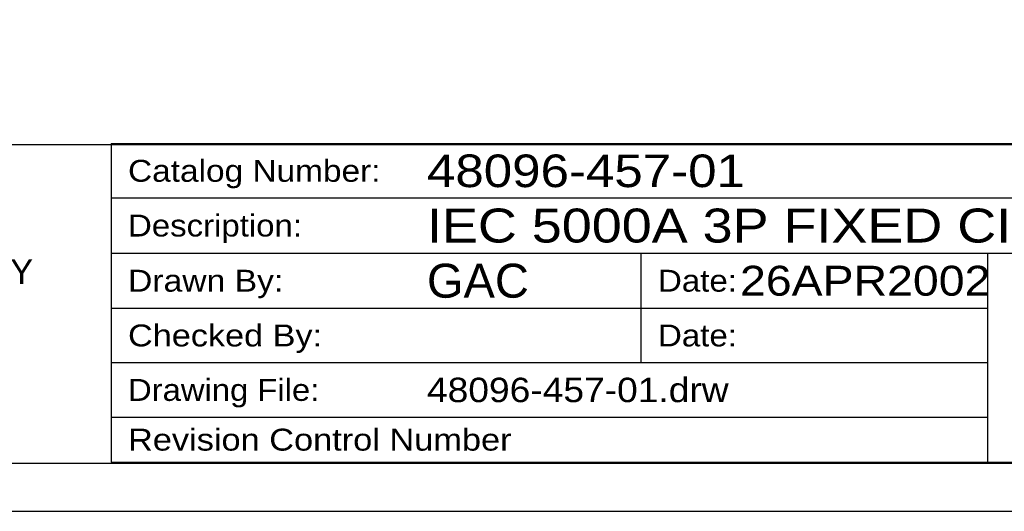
# Model space of a CAD drawing. Extents: x 0 to 17, y 0 to 11.
# Tile 3 of 29: x 6.5 to 10.1, y 0 to 1.8. Entities that reach past the tile are written whole.
import ezdxf
from ezdxf.enums import TextEntityAlignment as Align

# ---------------------------------------------------------------- set-up
doc = ezdxf.new("R2010")
doc.units = 0
doc.header["$LTSCALE"] = 0.935
doc.layers.get('0').update_dxf_attribs({"linetype": 'CONTINUOUS'})
doc.styles.add('TEXTSTYLE_0', font='arial.ttf', dxfattribs={"width": 0.8})
doc.styles.add('TEXTSTYLE_2', font='txt', dxfattribs={"width": 0.8})

msp = doc.modelspace()

# ---------------------------------------------------------------- linework, layer by layer
at = {"color": 4, "linetype": 'CONTINUOUS'}
for p, q in [((0.2175, 1.3495840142), (16.7621628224, 1.3495840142)), ((6.8134387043, 1.3532535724), (12.4834387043, 1.3532535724)), ((6.8134387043, 1.3532535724), (6.8134387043, 0.1812535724)), ((6.8134387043, 1.1532535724), (12.4834387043, 1.1532535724)), ((6.8134387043, 0.9502535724), (12.4834387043, 0.9502535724)), ((8.7634387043, 0.9502535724), (8.7634387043, 0.5472535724)), ((10.0384387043, 0.9502535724), (10.0384387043, 0.1812535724)), ((6.8134387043, 0.7472535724), (10.0384387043, 0.7472535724)), ((6.8134387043, 0.5472535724), (10.0384387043, 0.5472535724)), ((6.8134387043, 0.3462535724), (10.0384387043, 0.3462535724)), ((6.8134387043, 0.1812535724), (12.4834387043, 0.1812535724))]:
    msp.add_line(p, q, dxfattribs=at)
at = {"color": 7, "linetype": 'CONTINUOUS'}
msp.add_line((0, 0), (17, 0), dxfattribs=at)
at = {"color": 4, "linetype": 'CONTINUOUS'}
msp.add_open_spline([(0.2175, 10.8), (0.2175006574, 10.8000004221), (0.2175042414, 10.7999998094), (0.2175090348, 10.8000001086), (0.2175185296, 10.7999999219), (0.2175315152, 10.8000000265), (0.2175473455, 10.7999999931), (0.2175683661, 10.800000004), (0.2175946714, 10.7999999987), (0.2176367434, 10.8000000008), (0.217689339, 10.7999999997), (0.2177524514, 10.8000000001), (0.2178155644, 10.8), (0.2178997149, 10.8), (0.218004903, 10.8), (0.2181311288, 10.8), (0.2182994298, 10.8), (0.2185098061, 10.8), (0.2187622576, 10.8), (0.2190147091, 10.8), (0.2192671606, 10.8), (0.2196037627, 10.8), (0.2200245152, 10.8), (0.2205294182, 10.8), (0.2210343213, 10.8), (0.2217075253, 10.8), (0.2225490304, 10.8), (0.2235588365, 10.8), (0.2245686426, 10.8), (0.2255784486, 10.8), (0.2265882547, 10.8), (0.2279346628, 10.8), (0.229617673, 10.8), (0.2316372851, 10.8), (0.2336568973, 10.8), (0.2356765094, 10.8), (0.2376961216, 10.8), (0.2397157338, 10.8), (0.24240855, 10.8), (0.2457745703, 10.8), (0.2498137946, 10.8), (0.2538530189, 10.8), (0.2578922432, 10.8), (0.2619314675, 10.8), (0.2673171, 10.8), (0.2740491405, 10.8), (0.2821275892, 10.8), (0.2902060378, 10.8), (0.2982844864, 10.8), (0.3063629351, 10.8), (0.3144413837, 10.8), (0.3225198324, 10.8), (0.3332910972, 10.8), (0.3467551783, 10.8), (0.3629120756, 10.8), (0.3790689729, 10.8), (0.3952258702, 10.8), (0.4113827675, 10.8), (0.4275396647, 10.8), (0.4490821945, 10.8), (0.4760103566, 10.8), (0.5083241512, 10.8), (0.5406379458, 10.8), (0.5729517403, 10.8), (0.6052655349, 10.8), (0.6375793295, 10.8), (0.6698931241, 10.8), (0.7022069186, 10.8), (0.7452919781, 10.8), (0.7991483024, 10.8), (0.8637758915, 10.8), (0.9284034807, 10.8), (0.9930310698, 10.8), (1.057658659, 10.8), (1.1222862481, 10.8), (1.1869138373, 10.8), (1.2730839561, 10.8), (1.3807966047, 10.8), (1.510051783, 10.8), (1.6393069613, 10.8), (1.7685621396, 10.8), (1.8978173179, 10.8), (2.0270724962, 10.8), (2.1563276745, 10.8), (2.2855828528, 10.8), (2.4148380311, 10.8), (2.5871782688, 10.8), (2.802603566, 10.8), (3.0611139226, 10.8), (3.3196242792, 10.8), (3.5781346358, 10.8), (3.8366449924, 10.8), (4.095155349, 10.8), (4.3536657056, 10.8), (4.6121760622, 10.8), (4.9568565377, 10.8), (5.387707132, 10.8), (5.9047278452, 10.8), (6.4217485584, 10.8), (6.9387692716, 10.8), (7.4557899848, 10.8), (7.972810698, 10.8), (8.4898314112, 10.8), (9.0068521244, 10.8), (9.5238728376, 10.8), (10.0408935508, 10.8), (10.557914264, 10.8), (11.0749349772, 10.8), (11.5919556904, 10.8), (12.0228062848, 10.8), (12.3674867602, 10.8), (12.6259971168, 10.8), (12.8845074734, 10.8), (13.14301783, 10.8), (13.4015281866, 10.8), (13.6600385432, 10.8), (13.9185488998, 10.8), (14.1770592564, 10.8), (14.3924845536, 10.8), (14.5648247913, 10.8), (14.6940799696, 10.8), (14.8233351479, 10.8), (14.9525903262, 10.8), (15.0818455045, 10.8), (15.2111006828, 10.8), (15.3403558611, 10.8), (15.4696110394, 10.8), (15.5988662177, 10.8), (15.7065788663, 10.8), (15.7927489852, 10.8), (15.8573765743, 10.8), (15.9220041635, 10.8), (15.9866317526, 10.8), (16.0512593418, 10.8), (16.1158869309, 10.8), (16.1805145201, 10.8), (16.2343708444, 10.8), (16.2774559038, 10.8), (16.3097696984, 10.8), (16.342083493, 10.8), (16.3743972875, 10.8), (16.4067110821, 10.8), (16.4390248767, 10.8), (16.4713386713, 10.8), (16.5036524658, 10.8), (16.530580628, 10.8), (16.5521231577, 10.8), (16.568280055, 10.8), (16.5844369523, 10.8), (16.6005938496, 10.8), (16.6167507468, 10.8), (16.6329076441, 10.8), (16.6463717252, 10.8), (16.6571429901, 10.8), (16.6652214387, 10.8), (16.6732998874, 10.8), (16.681378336, 10.8), (16.6894567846, 10.8), (16.6975352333, 10.8), (16.7056136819, 10.8), (16.7123457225, 10.8), (16.7177313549, 10.8), (16.7217705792, 10.8), (16.7258098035, 10.8), (16.7298490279, 10.8), (16.7338882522, 10.8), (16.7372542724, 10.8), (16.7399470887, 10.8), (16.7419667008, 10.8), (16.743986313, 10.8), (16.7460059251, 10.8), (16.7480255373, 10.8), (16.7500451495, 10.8), (16.7517281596, 10.8), (16.7530745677, 10.8), (16.7540843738, 10.8), (16.7550941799, 10.8), (16.7561039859, 10.8), (16.757113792, 10.8), (16.7579552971, 10.8), (16.7586285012, 10.8), (16.7591334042, 10.8), (16.7596383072, 10.8), (16.7600590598, 10.8), (16.7603956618, 10.8), (16.7606481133, 10.8), (16.7609005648, 10.8), (16.7611530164, 10.8), (16.7613633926, 10.8), (16.7615316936, 10.8), (16.7616579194, 10.8), (16.7617631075, 10.8), (16.761847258, 10.8), (16.761910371, 10.8000000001), (16.7619734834, 10.7999999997), (16.7620260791, 10.8000000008), (16.762068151, 10.7999999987), (16.7620944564, 10.800000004), (16.762115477, 10.7999999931), (16.7621313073, 10.8000000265), (16.7621442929, 10.7999999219), (16.7621537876, 10.8000001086), (16.7621585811, 10.7999998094), (16.762163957, 10.8000007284), (16.7621625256, 10.7999972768), (16.7621629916, 10.7999941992), (16.7621627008, 10.799988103), (16.7621628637, 10.7999797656), (16.7621628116, 10.7999696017), (16.7621628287, 10.7999561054), (16.7621628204, 10.7999392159), (16.7621628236, 10.7999122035), (16.762162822, 10.7998784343), (16.7621628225, 10.7998379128), (16.7621628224, 10.7997973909), (16.7621628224, 10.7997433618), (16.7621628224, 10.7996758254), (16.7621628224, 10.7995947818), (16.7621628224, 10.7994867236), (16.7621628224, 10.7993516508), (16.7621628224, 10.7991895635), (16.7621628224, 10.7990274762), (16.7621628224, 10.7988653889), (16.7621628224, 10.7986492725), (16.7621628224, 10.798379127), (16.7621628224, 10.7980549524), (16.7621628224, 10.7977307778), (16.7621628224, 10.797298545), (16.7621628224, 10.796758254), (16.7621628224, 10.7961099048), (16.7621628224, 10.7954615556), (16.7621628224, 10.7948132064), (16.7621628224, 10.7941648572), (16.7621628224, 10.7933003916), (16.7621628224, 10.7922198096), (16.7621628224, 10.7909231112), (16.7621628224, 10.7896264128), (16.7621628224, 10.7883297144), (16.7621628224, 10.787033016), (16.7621628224, 10.7857363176), (16.7621628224, 10.7840073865), (16.7621628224, 10.7818462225), (16.7621628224, 10.7792528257), (16.7621628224, 10.7766594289), (16.7621628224, 10.7740660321), (16.7621628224, 10.7714726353), (16.7621628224, 10.7680147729), (16.7621628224, 10.7636924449), (16.7621628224, 10.7585056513), (16.7621628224, 10.7533188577), (16.7621628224, 10.7481320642), (16.7621628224, 10.7429452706), (16.7621628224, 10.737758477), (16.7621628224, 10.7325716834), (16.7621628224, 10.7256559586), (16.7621628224, 10.7170113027), (16.7621628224, 10.7066377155), (16.7621628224, 10.6962641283), (16.7621628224, 10.6858905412), (16.7621628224, 10.675516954), (16.7621628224, 10.6651433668), (16.7621628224, 10.6513119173), (16.7621628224, 10.6340226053), (16.7621628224, 10.613275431), (16.7621628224, 10.5925282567), (16.7621628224, 10.5717810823), (16.7621628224, 10.551033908), (16.7621628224, 10.5302867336), (16.7621628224, 10.5095395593), (16.7621628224, 10.488792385), (16.7621628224, 10.4611294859), (16.7621628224, 10.426550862), (16.7621628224, 10.3850565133), (16.7621628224, 10.3435621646), (16.7621628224, 10.302067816), (16.7621628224, 10.2605734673), (16.7621628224, 10.2190791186), (16.7621628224, 10.17758477), (16.7621628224, 10.1222589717), (16.7621628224, 10.0531017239), (16.7621628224, 9.9701130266), (16.7621628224, 9.8871243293), (16.7621628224, 9.8041356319), (16.7621628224, 9.7211469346), (16.7621628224, 9.6381582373), (16.7621628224, 9.5551695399), (16.7621628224, 9.4721808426), (16.7621628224, 9.3891921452), (16.7621628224, 9.2785405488), (16.7621628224, 9.1402260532), (16.7621628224, 8.9742486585), (16.7621628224, 8.8082712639), (16.7621628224, 8.6422938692), (16.7621628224, 8.4763164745), (16.7621628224, 8.3103390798), (16.7621628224, 8.1443616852), (16.7621628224, 7.9783842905), (16.7621628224, 7.7570810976), (16.7621628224, 7.4804521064), (16.7621628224, 7.1484973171), (16.7621628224, 6.8165425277), (16.7621628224, 6.4845877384), (16.7621628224, 6.152632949), (16.7621628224, 5.8206781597), (16.7621628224, 5.4887233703), (16.7621628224, 5.156768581), (16.7621628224, 4.8248137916), (16.7621628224, 4.4928590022), (16.7621628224, 4.1609042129), (16.7621628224, 3.8289494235), (16.7621628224, 3.4969946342), (16.7621628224, 3.220365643), (16.7621628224, 2.9990624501), (16.7621628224, 2.8330850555), (16.7621628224, 2.6671076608), (16.7621628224, 2.5011302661), (16.7621628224, 2.3351528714), (16.7621628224, 2.1691754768), (16.7621628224, 2.0031980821), (16.7621628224, 1.8372206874), (16.7621628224, 1.6989061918), (16.7621628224, 1.5882545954), (16.7621628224, 1.505265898), (16.7621628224, 1.4222772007), (16.7621628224, 1.3392885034), (16.7621628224, 1.256299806), (16.7621628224, 1.1733111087), (16.7621628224, 1.0903224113), (16.7621628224, 1.007333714), (16.7621628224, 0.9243450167), (16.7621628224, 0.8551877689), (16.7621628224, 0.7998619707), (16.7621628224, 0.758367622), (16.7621628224, 0.7168732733), (16.7621628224, 0.6753789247), (16.7621628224, 0.633884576), (16.7621628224, 0.5923902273), (16.7621628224, 0.5508958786), (16.7621628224, 0.5163172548), (16.7621628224, 0.4886543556), (16.7621628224, 0.4679071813), (16.7621628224, 0.447160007), (16.7621628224, 0.4264128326), (16.7621628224, 0.4056656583), (16.7621628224, 0.384918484), (16.7621628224, 0.3641713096), (16.7621628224, 0.3434241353), (16.7621628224, 0.3261348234), (16.7621628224, 0.3123033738), (16.7621628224, 0.3019297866), (16.7621628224, 0.2915561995), (16.7621628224, 0.2811826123), (16.7621628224, 0.2708090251), (16.7621628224, 0.260435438), (16.7621628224, 0.251790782), (16.7621628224, 0.2448750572), (16.7621628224, 0.2396882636), (16.7621628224, 0.23450147), (16.7621628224, 0.2293146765), (16.7621628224, 0.2241278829), (16.7621628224, 0.2189410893), (16.7621628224, 0.2137542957), (16.7621628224, 0.2094319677), (16.7621628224, 0.2059741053), (16.7621628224, 0.2033807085), (16.7621628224, 0.2007873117), (16.7621628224, 0.198193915), (16.7621628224, 0.1956005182), (16.7621628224, 0.1934393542), (16.7621628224, 0.191710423), (16.7621628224, 0.1904137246), (16.7621628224, 0.1891170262), (16.7621628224, 0.1878203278), (16.7621628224, 0.1865236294), (16.7621628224, 0.185226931), (16.7621628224, 0.184146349), (16.7621628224, 0.1832818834), (16.7621628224, 0.1826335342), (16.7621628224, 0.181985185), (16.7621628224, 0.1813368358), (16.7621628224, 0.1806884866), (16.7621628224, 0.1801481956), (16.7621628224, 0.1797159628), (16.7621628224, 0.1793917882), (16.7621628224, 0.1790676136), (16.7621628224, 0.1787974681), (16.7621628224, 0.1785813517), (16.7621628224, 0.1784192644), (16.7621628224, 0.1782571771), (16.7621628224, 0.1780950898), (16.7621628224, 0.1779600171), (16.7621628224, 0.1778519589), (16.7621628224, 0.1777709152), (16.7621628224, 0.1777033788), (16.7621628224, 0.1776493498), (16.7621628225, 0.1776088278), (16.762162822, 0.1775683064), (16.7621628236, 0.1775345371), (16.7621628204, 0.1775075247), (16.7621628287, 0.1774906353), (16.7621628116, 0.1774771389), (16.7621628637, 0.177466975), (16.7621627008, 0.1774586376), (16.7621629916, 0.1774525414), (16.7621625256, 0.1774494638), (16.762163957, 0.1774460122), (16.7621585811, 0.1774469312), (16.7621537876, 0.177446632), (16.7621442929, 0.1774468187), (16.7621313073, 0.1774467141), (16.762115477, 0.1774467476), (16.7620944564, 0.1774467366), (16.762068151, 0.1774467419), (16.7620260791, 0.1774467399), (16.7619734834, 0.1774467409), (16.761910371, 0.1774467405), (16.761847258, 0.1774467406), (16.7617631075, 0.1774467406), (16.7616579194, 0.1774467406), (16.7615316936, 0.1774467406), (16.7613633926, 0.1774467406), (16.7611530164, 0.1774467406), (16.7609005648, 0.1774467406), (16.7606481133, 0.1774467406), (16.7603956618, 0.1774467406), (16.7600590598, 0.1774467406), (16.7596383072, 0.1774467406), (16.7591334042, 0.1774467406), (16.7586285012, 0.1774467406), (16.7579552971, 0.1774467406), (16.757113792, 0.1774467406), (16.7561039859, 0.1774467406), (16.7550941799, 0.1774467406), (16.7540843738, 0.1774467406), (16.7530745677, 0.1774467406), (16.7517281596, 0.1774467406), (16.7500451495, 0.1774467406), (16.7480255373, 0.1774467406), (16.7460059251, 0.1774467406), (16.743986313, 0.1774467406), (16.7419667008, 0.1774467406), (16.7399470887, 0.1774467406), (16.7372542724, 0.1774467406), (16.7338882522, 0.1774467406), (16.7298490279, 0.1774467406), (16.7258098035, 0.1774467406), (16.7217705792, 0.1774467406), (16.7177313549, 0.1774467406), (16.7123457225, 0.1774467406), (16.7056136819, 0.1774467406), (16.6975352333, 0.1774467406), (16.6894567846, 0.1774467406), (16.681378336, 0.1774467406), (16.6732998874, 0.1774467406), (16.6652214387, 0.1774467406), (16.6571429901, 0.1774467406), (16.6463717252, 0.1774467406), (16.6329076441, 0.1774467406), (16.6167507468, 0.1774467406), (16.6005938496, 0.1774467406), (16.5844369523, 0.1774467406), (16.568280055, 0.1774467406), (16.5521231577, 0.1774467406), (16.530580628, 0.1774467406), (16.5036524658, 0.1774467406), (16.4713386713, 0.1774467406), (16.4390248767, 0.1774467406), (16.4067110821, 0.1774467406), (16.3743972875, 0.1774467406), (16.342083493, 0.1774467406), (16.3097696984, 0.1774467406), (16.2774559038, 0.1774467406), (16.2343708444, 0.1774467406), (16.1805145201, 0.1774467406), (16.1158869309, 0.1774467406), (16.0512593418, 0.1774467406), (15.9866317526, 0.1774467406), (15.9220041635, 0.1774467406), (15.8573765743, 0.1774467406), (15.7927489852, 0.1774467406), (15.7065788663, 0.1774467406), (15.5988662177, 0.1774467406), (15.4696110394, 0.1774467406), (15.3403558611, 0.1774467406), (15.2111006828, 0.1774467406), (15.0818455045, 0.1774467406), (14.9525903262, 0.1774467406), (14.8233351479, 0.1774467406), (14.6940799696, 0.1774467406), (14.5648247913, 0.1774467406), (14.3924845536, 0.1774467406), (14.1770592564, 0.1774467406), (13.9185488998, 0.1774467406), (13.6600385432, 0.1774467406), (13.4015281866, 0.1774467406), (13.14301783, 0.1774467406), (12.8845074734, 0.1774467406), (12.6259971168, 0.1774467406), (12.3674867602, 0.1774467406), (12.0228062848, 0.1774467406), (11.5919556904, 0.1774467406), (11.0749349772, 0.1774467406), (10.557914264, 0.1774467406), (10.0408935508, 0.1774467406), (9.5238728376, 0.1774467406), (9.0068521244, 0.1774467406), (8.4898314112, 0.1774467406), (7.972810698, 0.1774467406), (7.4557899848, 0.1774467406), (6.9387692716, 0.1774467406), (6.4217485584, 0.1774467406), (5.9047278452, 0.1774467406), (5.387707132, 0.1774467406), (4.9568565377, 0.1774467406), (4.6121760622, 0.1774467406), (4.3536657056, 0.1774467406), (4.095155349, 0.1774467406), (3.8366449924, 0.1774467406), (3.5781346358, 0.1774467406), (3.3196242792, 0.1774467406), (3.0611139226, 0.1774467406), (2.802603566, 0.1774467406), (2.5871782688, 0.1774467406), (2.4148380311, 0.1774467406), (2.2855828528, 0.1774467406), (2.1563276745, 0.1774467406), (2.0270724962, 0.1774467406), (1.8978173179, 0.1774467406), (1.7685621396, 0.1774467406), (1.6393069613, 0.1774467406), (1.510051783, 0.1774467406), (1.3807966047, 0.1774467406), (1.2730839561, 0.1774467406), (1.1869138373, 0.1774467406), (1.1222862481, 0.1774467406), (1.057658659, 0.1774467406), (0.9930310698, 0.1774467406), (0.9284034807, 0.1774467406), (0.8637758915, 0.1774467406), (0.7991483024, 0.1774467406), (0.7452919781, 0.1774467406), (0.7022069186, 0.1774467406), (0.6698931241, 0.1774467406), (0.6375793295, 0.1774467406), (0.6052655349, 0.1774467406), (0.5729517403, 0.1774467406), (0.5406379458, 0.1774467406), (0.5083241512, 0.1774467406), (0.4760103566, 0.1774467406), (0.4490821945, 0.1774467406), (0.4275396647, 0.1774467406), (0.4113827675, 0.1774467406), (0.3952258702, 0.1774467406), (0.3790689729, 0.1774467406), (0.3629120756, 0.1774467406), (0.3467551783, 0.1774467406), (0.3332910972, 0.1774467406), (0.3225198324, 0.1774467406), (0.3144413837, 0.1774467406), (0.3063629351, 0.1774467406), (0.2982844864, 0.1774467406), (0.2902060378, 0.1774467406), (0.2821275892, 0.1774467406), (0.2740491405, 0.1774467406), (0.2673171, 0.1774467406), (0.2619314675, 0.1774467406), (0.2578922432, 0.1774467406), (0.2538530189, 0.1774467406), (0.2498137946, 0.1774467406), (0.2457745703, 0.1774467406), (0.24240855, 0.1774467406), (0.2397157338, 0.1774467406), (0.2376961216, 0.1774467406), (0.2356765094, 0.1774467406), (0.2336568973, 0.1774467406), (0.2316372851, 0.1774467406), (0.229617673, 0.1774467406), (0.2279346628, 0.1774467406), (0.2265882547, 0.1774467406), (0.2255784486, 0.1774467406), (0.2245686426, 0.1774467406), (0.2235588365, 0.1774467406), (0.2225490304, 0.1774467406), (0.2217075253, 0.1774467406), (0.2210343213, 0.1774467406), (0.2205294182, 0.1774467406), (0.2200245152, 0.1774467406), (0.2196037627, 0.1774467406), (0.2192671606, 0.1774467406), (0.2190147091, 0.1774467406), (0.2187622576, 0.1774467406), (0.2185098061, 0.1774467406), (0.2182994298, 0.1774467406), (0.2181311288, 0.1774467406), (0.218004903, 0.1774467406), (0.2178997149, 0.1774467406), (0.2178155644, 0.1774467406), (0.2177524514, 0.1774467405), (0.217689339, 0.1774467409), (0.2176367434, 0.1774467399), (0.2175946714, 0.1774467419), (0.2175683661, 0.1774467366), (0.2175473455, 0.1774467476), (0.2175315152, 0.1774467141), (0.2175185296, 0.1774468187), (0.2175090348, 0.177446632), (0.2175042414, 0.1774469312), (0.2174988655, 0.1774460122), (0.2175002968, 0.1774494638), (0.2174998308, 0.1774525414), (0.2175001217, 0.1774586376), (0.2174999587, 0.177466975), (0.2175000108, 0.1774771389), (0.2174999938, 0.1774906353), (0.2175000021, 0.1775075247), (0.2174999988, 0.1775345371), (0.2175000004, 0.1775683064), (0.2174999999, 0.1776088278), (0.2175, 0.1776493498), (0.2175, 0.1777033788), (0.2175, 0.1777709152), (0.2175, 0.1778519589), (0.2175, 0.1779600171), (0.2175, 0.1780950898), (0.2175, 0.1782571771), (0.2175, 0.1784192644), (0.2175, 0.1785813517), (0.2175, 0.1787974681), (0.2175, 0.1790676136), (0.2175, 0.1793917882), (0.2175, 0.1797159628), (0.2175, 0.1801481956), (0.2175, 0.1806884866), (0.2175, 0.1813368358), (0.2175, 0.181985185), (0.2175, 0.1826335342), (0.2175, 0.1832818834), (0.2175, 0.184146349), (0.2175, 0.185226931), (0.2175, 0.1865236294), (0.2175, 0.1878203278), (0.2175, 0.1891170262), (0.2175, 0.1904137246), (0.2175, 0.191710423), (0.2175, 0.1934393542), (0.2175, 0.1956005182), (0.2175, 0.198193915), (0.2175, 0.2007873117), (0.2175, 0.2033807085), (0.2175, 0.2059741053), (0.2175, 0.2094319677), (0.2175, 0.2137542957), (0.2175, 0.2189410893), (0.2175, 0.2241278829), (0.2175, 0.2293146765), (0.2175, 0.23450147), (0.2175, 0.2396882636), (0.2175, 0.2448750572), (0.2175, 0.251790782), (0.2175, 0.260435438), (0.2175, 0.2708090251), (0.2175, 0.2811826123), (0.2175, 0.2915561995), (0.2175, 0.3019297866), (0.2175, 0.3123033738), (0.2175, 0.3261348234), (0.2175, 0.3434241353), (0.2175, 0.3641713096), (0.2175, 0.384918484), (0.2175, 0.4056656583), (0.2175, 0.4264128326), (0.2175, 0.447160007), (0.2175, 0.4679071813), (0.2175, 0.4886543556), (0.2175, 0.5163172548), (0.2175, 0.5508958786), (0.2175, 0.5923902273), (0.2175, 0.633884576), (0.2175, 0.6753789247), (0.2175, 0.7168732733), (0.2175, 0.758367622), (0.2175, 0.7998619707), (0.2175, 0.8551877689), (0.2175, 0.9243450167), (0.2175, 1.007333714), (0.2175, 1.0903224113), (0.2175, 1.1733111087), (0.2175, 1.256299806), (0.2175, 1.3392885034), (0.2175, 1.4222772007), (0.2175, 1.505265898), (0.2175, 1.5882545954), (0.2175, 1.6989061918), (0.2175, 1.8372206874), (0.2175, 2.0031980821), (0.2175, 2.1691754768), (0.2175, 2.3351528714), (0.2175, 2.5011302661), (0.2175, 2.6671076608), (0.2175, 2.8330850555), (0.2175, 2.9990624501), (0.2175, 3.220365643), (0.2175, 3.4969946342), (0.2175, 3.8289494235), (0.2175, 4.1609042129), (0.2175, 4.4928590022), (0.2175, 4.8248137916), (0.2175, 5.156768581), (0.2175, 5.4887233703), (0.2175, 5.8206781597), (0.2175, 6.152632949), (0.2175, 6.4845877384), (0.2175, 6.8165425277), (0.2175, 7.1484973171), (0.2175, 7.4804521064), (0.2175, 7.7570810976), (0.2175, 7.9783842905), (0.2175, 8.1443616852), (0.2175, 8.3103390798), (0.2175, 8.4763164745), (0.2175, 8.6422938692), (0.2175, 8.8082712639), (0.2175, 8.9742486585), (0.2175, 9.1402260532), (0.2175, 9.2785405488), (0.2175, 9.3891921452), (0.2175, 9.4721808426), (0.2175, 9.5551695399), (0.2175, 9.6381582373), (0.2175, 9.7211469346), (0.2175, 9.8041356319), (0.2175, 9.8871243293), (0.2175, 9.9701130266), (0.2175, 10.0531017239), (0.2175, 10.1222589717), (0.2175, 10.17758477), (0.2175, 10.2190791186), (0.2175, 10.2605734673), (0.2175, 10.302067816), (0.2175, 10.3435621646), (0.2175, 10.3850565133), (0.2175, 10.426550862), (0.2175, 10.4611294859), (0.2175, 10.488792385), (0.2175, 10.5095395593), (0.2175, 10.5302867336), (0.2175, 10.551033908), (0.2175, 10.5717810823), (0.2175, 10.5925282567), (0.2175, 10.613275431), (0.2175, 10.6340226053), (0.2175, 10.6513119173), (0.2175, 10.6651433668), (0.2175, 10.675516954), (0.2175, 10.6858905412), (0.2175, 10.6962641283), (0.2175, 10.7066377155), (0.2175, 10.7170113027), (0.2175, 10.7256559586), (0.2175, 10.7325716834), (0.2175, 10.737758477), (0.2175, 10.7429452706), (0.2175, 10.7481320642), (0.2175, 10.7533188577), (0.2175, 10.7585056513), (0.2175, 10.7636924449), (0.2175, 10.7680147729), (0.2175, 10.7714726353), (0.2175, 10.7740660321), (0.2175, 10.7766594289), (0.2175, 10.7792528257), (0.2175, 10.7818462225), (0.2175, 10.7840073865), (0.2175, 10.7857363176), (0.2175, 10.787033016), (0.2175, 10.7883297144), (0.2175, 10.7896264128), (0.2175, 10.7909231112), (0.2175, 10.7922198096), (0.2175, 10.7933003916), (0.2175, 10.7941648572), (0.2175, 10.7948132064), (0.2175, 10.7954615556), (0.2175, 10.7961099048), (0.2175, 10.796758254), (0.2175, 10.797298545), (0.2175, 10.7977307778), (0.2175, 10.7980549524), (0.2175, 10.798379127), (0.2175, 10.7986492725), (0.2175, 10.7988653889), (0.2175, 10.7990274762), (0.2175, 10.7991895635), (0.2175, 10.7993516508), (0.2175, 10.7994867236), (0.2175, 10.7995947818), (0.2175, 10.7996758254), (0.2175, 10.7997433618), (0.2175, 10.7997973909), (0.2174999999, 10.7998379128), (0.2175000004, 10.7998784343), (0.2174999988, 10.7999122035), (0.2175000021, 10.7999392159), (0.2174999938, 10.7999561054), (0.2175000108, 10.7999696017), (0.2174999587, 10.7999797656), (0.2175001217, 10.799988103), (0.2174998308, 10.7999941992), (0.2175002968, 10.7999972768), (0.2174993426, 10.7999995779), (0.2175, 10.8)], degree=3, knots=[0, 0, 0, 0, 5.96e-08, 1.192e-07, 2.384e-07, 4.768e-07, 7.153e-07, 9.537e-07, 1.4305e-06, 1.9073e-06, 2.861e-06, 3.8147e-06, 4.7684e-06, 5.722e-06, 7.6294e-06, 9.5367e-06, 1.14441e-05, 1.52588e-05, 1.90735e-05, 2.28882e-05, 2.67029e-05, 3.05176e-05, 3.8147e-05, 4.57764e-05, 5.34058e-05, 6.10352e-05, 7.62939e-05, 9.15527e-05, 0.0001068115, 0.0001220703, 0.0001373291, 0.0001525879, 0.0001831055, 0.000213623, 0.0002441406, 0.0002746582, 0.0003051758, 0.0003356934, 0.0003662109, 0.0004272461, 0.0004882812, 0.0005493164, 0.0006103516, 0.0006713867, 0.0007324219, 0.0008544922, 0.0009765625, 0.0010986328, 0.0012207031, 0.0013427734, 0.0014648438, 0.0015869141, 0.0017089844, 0.001953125, 0.0021972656, 0.0024414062, 0.0026855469, 0.0029296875, 0.0031738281, 0.0034179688, 0.00390625, 0.0043945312, 0.0048828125, 0.0053710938, 0.005859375, 0.0063476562, 0.0068359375, 0.0073242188, 0.0078125, 0.0087890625, 0.009765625, 0.0107421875, 0.01171875, 0.0126953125, 0.013671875, 0.0146484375, 0.015625, 0.017578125, 0.01953125, 0.021484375, 0.0234375, 0.025390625, 0.02734375, 0.029296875, 0.03125, 0.033203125, 0.03515625, 0.0390625, 0.04296875, 0.046875, 0.05078125, 0.0546875, 0.05859375, 0.0625, 0.06640625, 0.0703125, 0.078125, 0.0859375, 0.09375, 0.1015625, 0.109375, 0.1171875, 0.125, 0.1328125, 0.140625, 0.1484375, 0.15625, 0.1640625, 0.171875, 0.1796875, 0.18359375, 0.1875, 0.19140625, 0.1953125, 0.19921875, 0.203125, 0.20703125, 0.2109375, 0.21484375, 0.216796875, 0.21875, 0.220703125, 0.22265625, 0.224609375, 0.2265625, 0.228515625, 0.23046875, 0.232421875, 0.234375, 0.2353515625, 0.236328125, 0.2373046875, 0.23828125, 0.2392578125, 0.240234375, 0.2412109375, 0.2421875, 0.2426757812, 0.2431640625, 0.2436523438, 0.244140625, 0.2446289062, 0.2451171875, 0.2456054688, 0.24609375, 0.2465820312, 0.2468261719, 0.2470703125, 0.2473144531, 0.2475585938, 0.2478027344, 0.248046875, 0.2482910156, 0.2484130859, 0.2485351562, 0.2486572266, 0.2487792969, 0.2489013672, 0.2490234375, 0.2491455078, 0.2492675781, 0.2493286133, 0.2493896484, 0.2494506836, 0.2495117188, 0.2495727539, 0.2496337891, 0.2496643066, 0.2496948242, 0.2497253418, 0.2497558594, 0.249786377, 0.2498168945, 0.2498474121, 0.2498626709, 0.2498779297, 0.2498931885, 0.2499084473, 0.2499237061, 0.2499389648, 0.2499465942, 0.2499542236, 0.249961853, 0.2499694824, 0.2499732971, 0.2499771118, 0.2499809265, 0.2499847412, 0.2499885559, 0.2499904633, 0.2499923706, 0.249994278, 0.2499952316, 0.2499961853, 0.249997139, 0.2499980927, 0.2499985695, 0.2499990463, 0.2499992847, 0.2499995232, 0.2499997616, 0.2499998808, 0.2499999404, 0.25, 0.2500000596, 0.2500001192, 0.2500002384, 0.2500004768, 0.2500007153, 0.2500009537, 0.2500014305, 0.2500019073, 0.250002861, 0.2500038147, 0.2500047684, 0.250005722, 0.2500076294, 0.2500095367, 0.2500114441, 0.2500152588, 0.2500190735, 0.2500228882, 0.2500267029, 0.2500305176, 0.250038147, 0.2500457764, 0.2500534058, 0.2500610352, 0.2500762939, 0.2500915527, 0.2501068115, 0.2501220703, 0.2501373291, 0.2501525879, 0.2501831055, 0.250213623, 0.2502441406, 0.2502746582, 0.2503051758, 0.2503356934, 0.2503662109, 0.2504272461, 0.2504882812, 0.2505493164, 0.2506103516, 0.2506713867, 0.2507324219, 0.2508544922, 0.2509765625, 0.2510986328, 0.2512207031, 0.2513427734, 0.2514648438, 0.2515869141, 0.2517089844, 0.251953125, 0.2521972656, 0.2524414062, 0.2526855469, 0.2529296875, 0.2531738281, 0.2534179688, 0.25390625, 0.2543945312, 0.2548828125, 0.2553710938, 0.255859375, 0.2563476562, 0.2568359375, 0.2573242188, 0.2578125, 0.2587890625, 0.259765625, 0.2607421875, 0.26171875, 0.2626953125, 0.263671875, 0.2646484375, 0.265625, 0.267578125, 0.26953125, 0.271484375, 0.2734375, 0.275390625, 0.27734375, 0.279296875, 0.28125, 0.283203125, 0.28515625, 0.2890625, 0.29296875, 0.296875, 0.30078125, 0.3046875, 0.30859375, 0.3125, 0.31640625, 0.3203125, 0.328125, 0.3359375, 0.34375, 0.3515625, 0.359375, 0.3671875, 0.375, 0.3828125, 0.390625, 0.3984375, 0.40625, 0.4140625, 0.421875, 0.4296875, 0.43359375, 0.4375, 0.44140625, 0.4453125, 0.44921875, 0.453125, 0.45703125, 0.4609375, 0.46484375, 0.466796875, 0.46875, 0.470703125, 0.47265625, 0.474609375, 0.4765625, 0.478515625, 0.48046875, 0.482421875, 0.484375, 0.4853515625, 0.486328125, 0.4873046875, 0.48828125, 0.4892578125, 0.490234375, 0.4912109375, 0.4921875, 0.4926757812, 0.4931640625, 0.4936523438, 0.494140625, 0.4946289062, 0.4951171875, 0.4956054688, 0.49609375, 0.4965820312, 0.4968261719, 0.4970703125, 0.4973144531, 0.4975585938, 0.4978027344, 0.498046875, 0.4982910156, 0.4984130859, 0.4985351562, 0.4986572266, 0.4987792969, 0.4989013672, 0.4990234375, 0.4991455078, 0.4992675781, 0.4993286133, 0.4993896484, 0.4994506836, 0.4995117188, 0.4995727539, 0.4996337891, 0.4996643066, 0.4996948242, 0.4997253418, 0.4997558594, 0.499786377, 0.4998168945, 0.4998474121, 0.4998626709, 0.4998779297, 0.4998931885, 0.4999084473, 0.4999237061, 0.4999389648, 0.4999465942, 0.4999542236, 0.499961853, 0.4999694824, 0.4999732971, 0.4999771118, 0.4999809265, 0.4999847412, 0.4999885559, 0.4999904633, 0.4999923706, 0.499994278, 0.4999952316, 0.4999961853, 0.499997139, 0.4999980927, 0.4999985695, 0.4999990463, 0.4999992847, 0.4999995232, 0.4999997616, 0.4999998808, 0.4999999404, 0.5, 0.5000000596, 0.5000001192, 0.5000002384, 0.5000004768, 0.5000007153, 0.5000009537, 0.5000014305, 0.5000019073, 0.500002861, 0.5000038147, 0.5000047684, 0.500005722, 0.5000076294, 0.5000095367, 0.5000114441, 0.5000152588, 0.5000190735, 0.5000228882, 0.5000267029, 0.5000305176, 0.500038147, 0.5000457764, 0.5000534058, 0.5000610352, 0.5000762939, 0.5000915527, 0.5001068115, 0.5001220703, 0.5001373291, 0.5001525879, 0.5001831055, 0.500213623, 0.5002441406, 0.5002746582, 0.5003051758, 0.5003356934, 0.5003662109, 0.5004272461, 0.5004882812, 0.5005493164, 0.5006103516, 0.5006713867, 0.5007324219, 0.5008544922, 0.5009765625, 0.5010986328, 0.5012207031, 0.5013427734, 0.5014648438, 0.5015869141, 0.5017089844, 0.501953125, 0.5021972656, 0.5024414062, 0.5026855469, 0.5029296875, 0.5031738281, 0.5034179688, 0.50390625, 0.5043945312, 0.5048828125, 0.5053710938, 0.505859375, 0.5063476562, 0.5068359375, 0.5073242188, 0.5078125, 0.5087890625, 0.509765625, 0.5107421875, 0.51171875, 0.5126953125, 0.513671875, 0.5146484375, 0.515625, 0.517578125, 0.51953125, 0.521484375, 0.5234375, 0.525390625, 0.52734375, 0.529296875, 0.53125, 0.533203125, 0.53515625, 0.5390625, 0.54296875, 0.546875, 0.55078125, 0.5546875, 0.55859375, 0.5625, 0.56640625, 0.5703125, 0.578125, 0.5859375, 0.59375, 0.6015625, 0.609375, 0.6171875, 0.625, 0.6328125, 0.640625, 0.6484375, 0.65625, 0.6640625, 0.671875, 0.6796875, 0.68359375, 0.6875, 0.69140625, 0.6953125, 0.69921875, 0.703125, 0.70703125, 0.7109375, 0.71484375, 0.716796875, 0.71875, 0.720703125, 0.72265625, 0.724609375, 0.7265625, 0.728515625, 0.73046875, 0.732421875, 0.734375, 0.7353515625, 0.736328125, 0.7373046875, 0.73828125, 0.7392578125, 0.740234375, 0.7412109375, 0.7421875, 0.7426757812, 0.7431640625, 0.7436523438, 0.744140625, 0.7446289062, 0.7451171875, 0.7456054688, 0.74609375, 0.7465820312, 0.7468261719, 0.7470703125, 0.7473144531, 0.7475585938, 0.7478027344, 0.748046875, 0.7482910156, 0.7484130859, 0.7485351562, 0.7486572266, 0.7487792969, 0.7489013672, 0.7490234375, 0.7491455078, 0.7492675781, 0.7493286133, 0.7493896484, 0.7494506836, 0.7495117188, 0.7495727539, 0.7496337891, 0.7496643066, 0.7496948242, 0.7497253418, 0.7497558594, 0.749786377, 0.7498168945, 0.7498474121, 0.7498626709, 0.7498779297, 0.7498931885, 0.7499084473, 0.7499237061, 0.7499389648, 0.7499465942, 0.7499542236, 0.749961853, 0.7499694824, 0.7499732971, 0.7499771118, 0.7499809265, 0.7499847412, 0.7499885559, 0.7499904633, 0.7499923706, 0.749994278, 0.7499952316, 0.7499961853, 0.749997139, 0.7499980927, 0.7499985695, 0.7499990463, 0.7499992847, 0.7499995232, 0.7499997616, 0.7499998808, 0.7499999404, 0.75, 0.7500000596, 0.7500001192, 0.7500002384, 0.7500004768, 0.7500007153, 0.7500009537, 0.7500014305, 0.7500019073, 0.750002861, 0.7500038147, 0.7500047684, 0.750005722, 0.7500076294, 0.7500095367, 0.7500114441, 0.7500152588, 0.7500190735, 0.7500228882, 0.7500267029, 0.7500305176, 0.750038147, 0.7500457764, 0.7500534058, 0.7500610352, 0.7500762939, 0.7500915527, 0.7501068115, 0.7501220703, 0.7501373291, 0.7501525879, 0.7501831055, 0.750213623, 0.7502441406, 0.7502746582, 0.7503051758, 0.7503356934, 0.7503662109, 0.7504272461, 0.7504882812, 0.7505493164, 0.7506103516, 0.7506713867, 0.7507324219, 0.7508544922, 0.7509765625, 0.7510986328, 0.7512207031, 0.7513427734, 0.7514648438, 0.7515869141, 0.7517089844, 0.751953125, 0.7521972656, 0.7524414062, 0.7526855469, 0.7529296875, 0.7531738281, 0.7534179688, 0.75390625, 0.7543945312, 0.7548828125, 0.7553710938, 0.755859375, 0.7563476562, 0.7568359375, 0.7573242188, 0.7578125, 0.7587890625, 0.759765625, 0.7607421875, 0.76171875, 0.7626953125, 0.763671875, 0.7646484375, 0.765625, 0.767578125, 0.76953125, 0.771484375, 0.7734375, 0.775390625, 0.77734375, 0.779296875, 0.78125, 0.783203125, 0.78515625, 0.7890625, 0.79296875, 0.796875, 0.80078125, 0.8046875, 0.80859375, 0.8125, 0.81640625, 0.8203125, 0.828125, 0.8359375, 0.84375, 0.8515625, 0.859375, 0.8671875, 0.875, 0.8828125, 0.890625, 0.8984375, 0.90625, 0.9140625, 0.921875, 0.9296875, 0.93359375, 0.9375, 0.94140625, 0.9453125, 0.94921875, 0.953125, 0.95703125, 0.9609375, 0.96484375, 0.966796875, 0.96875, 0.970703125, 0.97265625, 0.974609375, 0.9765625, 0.978515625, 0.98046875, 0.982421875, 0.984375, 0.9853515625, 0.986328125, 0.9873046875, 0.98828125, 0.9892578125, 0.990234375, 0.9912109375, 0.9921875, 0.9926757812, 0.9931640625, 0.9936523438, 0.994140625, 0.9946289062, 0.9951171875, 0.9956054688, 0.99609375, 0.9965820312, 0.9968261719, 0.9970703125, 0.9973144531, 0.9975585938, 0.9978027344, 0.998046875, 0.9982910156, 0.9984130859, 0.9985351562, 0.9986572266, 0.9987792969, 0.9989013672, 0.9990234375, 0.9991455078, 0.9992675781, 0.9993286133, 0.9993896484, 0.9994506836, 0.9995117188, 0.9995727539, 0.9996337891, 0.9996643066, 0.9996948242, 0.9997253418, 0.9997558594, 0.999786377, 0.9998168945, 0.9998474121, 0.9998626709, 0.9998779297, 0.9998931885, 0.9999084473, 0.9999237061, 0.9999389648, 0.9999465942, 0.9999542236, 0.999961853, 0.9999694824, 0.9999732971, 0.9999771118, 0.9999809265, 0.9999847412, 0.9999885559, 0.9999904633, 0.9999923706, 0.999994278, 0.9999952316, 0.9999961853, 0.999997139, 0.9999980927, 0.9999985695, 0.9999990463, 0.9999992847, 0.9999995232, 0.9999997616, 0.9999998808, 0.9999999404, 1, 1, 1, 1], dxfattribs=at)

# ---------------------------------------------------------------- texts
at = {"color": 2, "linetype": 'CONTINUOUS'}
for s, height, style, width, p, p2 in [('48096-457-01', 0.12, 'TEXTSTYLE_2', 0.8125, (7.9759387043, 1.1932535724), (9.1459387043, 1.1932535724)), ('Catalog Number:', 0.080639, 'TEXTSTYLE_2', 0.7680555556, (6.8759387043, 1.2129340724), (7.8049671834, 1.2129340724)), ('Description:', 0.080639, 'TEXTSTYLE_2', 0.6614583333, (6.8759387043, 1.0114340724), (7.5160107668, 1.0114340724)), ('IEC 5000A 3P FIXED CIRCUIT BREAKER RCTH', 0.125, 'TEXTSTYLE_2', 0.8952991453, (7.9759387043, 0.9892535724), (12.3405220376, 0.9892535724)), ('AY', 0.0907193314, 'TEXTSTYLE_0', 0.9293680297, (6.3581702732, 0.8371250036), (6.5267935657, 0.8371250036)), ('Drawn By:', 0.080639, 'TEXTSTYLE_2', 0.787037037, (6.8759387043, 0.8084340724), (7.4471316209, 0.8084340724)), ('Date:', 0.080639, 'TEXTSTYLE_2', 0.7208333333, (8.8259387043, 0.8084340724), (9.1165751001, 0.8084340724)), ('26APR2002', 0.11, 'TEXTSTYLE_2', 0.9305555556, (9.1278137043, 0.7937535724), (10.0490637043, 0.7937535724)), ('Checked By:', 0.080639, 'TEXTSTYLE_2', 0.8049242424, (6.8759387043, 0.6069340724), (7.5899298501, 0.6069340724)), ('Date:', 0.080639, 'TEXTSTYLE_2', 0.7208333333, (8.8259387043, 0.6069340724), (9.1165751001, 0.6069340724)), ('Drawing File:', 0.080639, 'TEXTSTYLE_2', 0.671474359, (6.8759387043, 0.4064340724), (7.5798499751, 0.4064340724)), ('48096-457-01.drw', 0.09, 'TEXTSTYLE_2', 0.7708333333, (7.9759387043, 0.4017535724), (9.0859387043, 0.4017535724)), ('Revision Control Number', 0.080639, 'TEXTSTYLE_2', 0.7608695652, (6.8759387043, 0.2234340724), (8.2871212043, 0.2234340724))]:
    msp.add_text(s, height=height, dxfattribs=dict(at, style=style, width=width)).set_placement(p, p2, align=Align.FIT)
at = {"color": 2, "linetype": 'CONTINUOUS', "style": 'TEXTSTYLE_2'}
msp.add_text('GAC', height=0.125, dxfattribs=at).set_placement((7.9759387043, 0.7862535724), (8.3509387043, 0.7862535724), align=Align.FIT)

doc.saveas('drawing.dxf')
